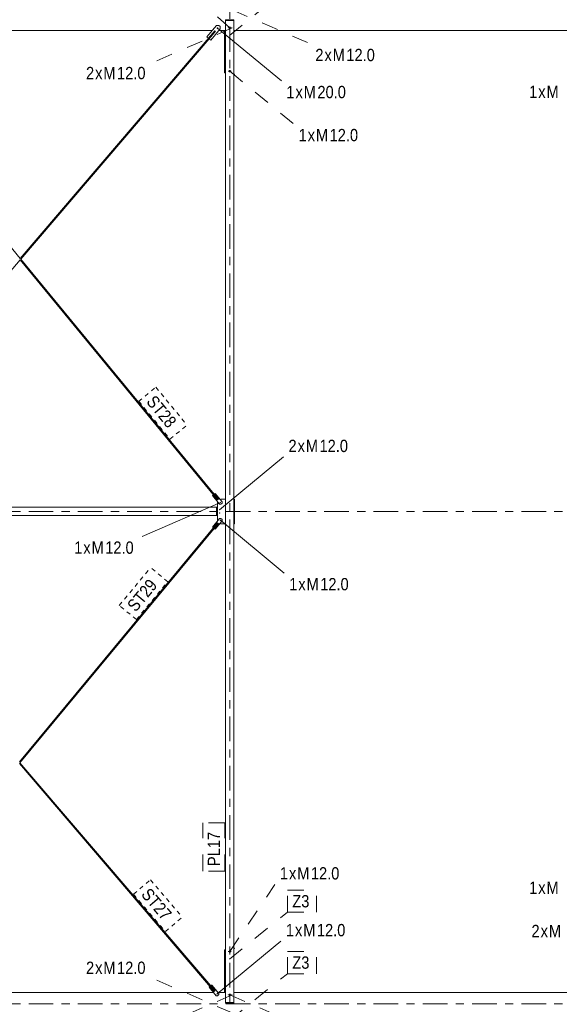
# Model space of a CAD drawing. Header units: millimetres. Extents: x -54 to 556, y -102 to 998.
# Tile 8 of 34: x 27 to 93, y 350 to 470. Entities that reach past the tile are written whole.
import ezdxf

# ---------------------------------------------------------------- set-up
doc = ezdxf.new("R2010")
doc.units = ezdxf.units.MM
for name, pattern in [('XKITLINE00', [0]), ('XKITLINE02', [4, 2, -2]), ('XKITLINE03', [6, 3, -1, 1, -1]), ('XKITLINE04', [3, 0.5, -0.5, 0.5, -0.5, 0.5, -0.5])]:
    doc.linetypes.add(name, pattern=pattern)
for name, color, linetype, lineweight in [('Element', 2, 'Continuous', 0), ('Spoina', 1, 'Continuous', 0), ('Znak elementu', 2, 'Continuous', 0), ('Znak śruby', 4, 'Continuous', 0), ('Śruba', 3, 'Continuous', 0)]:
    doc.layers.add(name, color=color, linetype=linetype, lineweight=lineweight)
doc.styles.add('ARIAL', font='ARIAL.TTF')

msp = doc.modelspace()

# ---------------------------------------------------------------- hatches: boundary and pattern name
at = {"layer": 'Śruba'}
for points in [[(51.10589792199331, 468.8552375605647), (51.10431406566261, 468.8445596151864), (51.10169173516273, 468.8340884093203), (51.09805618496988, 468.8239247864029), (51.09344242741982, 468.8141666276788), (51.08789489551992, 468.8049079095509), (51.0814670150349, 468.7962377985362), (51.07422068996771, 468.7882397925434), (51.06622570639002, 468.7809909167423), (51.05755906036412, 468.7745609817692), (51.04830421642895, 468.7690119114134), (51.03855030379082, 468.7643971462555), (51.02839125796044, 468.7607611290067), (51.01792491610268, 468.7581388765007), (51.00725207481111, 468.7565556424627), (50.99647551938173, 468.7560266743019), (50.9856990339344, 468.7565570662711), (50.975026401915, 468.7581417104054), (50.96456040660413, 468.7607653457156), (50.9544018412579, 468.7644027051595), (50.94464853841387, 468.7690187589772), (50.93539442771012, 468.7745690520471), (50.92672863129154, 468.7810001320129), (50.91873460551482, 468.7882500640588), (50.9114893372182, 468.7962490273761), (50.90506260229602, 468.8049199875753), (50.89951629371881, 468.8141794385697), (50.8949038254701, 468.8239382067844), (50.89126961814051, 468.8341023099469), (50.88864867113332, 468.8445738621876), (50.88706622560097, 468.8552520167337), (50.88653752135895, 468.86603393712), (50.88706765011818, 468.8768157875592), (50.88865150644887, 468.8874937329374), (50.89127383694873, 468.8979649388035), (50.89490938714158, 468.9081285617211), (50.89952314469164, 468.917886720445), (50.90507067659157, 468.9271454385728), (50.91149855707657, 468.9358155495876), (50.91874488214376, 468.9438135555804), (50.92673986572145, 468.9510624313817), (50.93540651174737, 468.9574923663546), (50.94466135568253, 468.9630414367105), (50.95441526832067, 468.9676562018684), (50.96457431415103, 468.9712922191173), (50.97504065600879, 468.9739144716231), (50.98571349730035, 468.9754977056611), (50.99649005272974, 468.976026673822), (51.00726653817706, 468.9754962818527), (51.01793917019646, 468.9739116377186), (51.02840516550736, 468.9712880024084), (51.03856373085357, 468.9676506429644), (51.0483170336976, 468.9630345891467), (51.05757114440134, 468.9574842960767), (51.06623694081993, 468.9510532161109), (51.07423096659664, 468.943803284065), (51.08147623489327, 468.9358043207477), (51.08790296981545, 468.9271333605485), (51.09344927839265, 468.9178739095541), (51.09806174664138, 468.9081151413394), (51.10169595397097, 468.8979510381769), (51.10431690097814, 468.8874794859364), (51.10589934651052, 468.87680133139), (51.10642805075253, 468.8660194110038)], [(51.32106029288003, 410.1931388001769), (51.32005283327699, 410.1863436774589), (51.31838451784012, 410.1796800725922), (51.3160714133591, 410.1732121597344), (51.3131357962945, 410.1670022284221), (51.30960593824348, 410.1611100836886), (51.30551583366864, 410.1555924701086), (51.30090487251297, 410.1505025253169), (51.29581746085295, 410.1458892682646), (51.29030259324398, 410.1417971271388), (51.28441338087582, 410.1382655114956), (51.27820654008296, 410.1353284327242), (51.27174184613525, 410.1330141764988), (51.26508155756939, 410.1313450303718), (51.2582898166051, 410.1303370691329), (51.25143203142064, 410.13), (51.2445742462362, 410.1303370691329), (51.23778250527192, 410.1313450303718), (51.23112221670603, 410.1330141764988), (51.22465752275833, 410.1353284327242), (51.21845068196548, 410.1382655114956), (51.21256146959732, 410.1417971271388), (51.20704660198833, 410.1458892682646), (51.20195919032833, 410.1505025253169), (51.19734822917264, 410.1555924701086), (51.19325812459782, 410.1611100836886), (51.18972826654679, 410.1670022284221), (51.1867926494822, 410.1732121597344), (51.18447954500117, 410.1796800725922), (51.18281122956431, 410.1863436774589), (51.18180376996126, 410.1931388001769), (51.18146686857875, 410.2), (51.18180376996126, 410.206861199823), (51.18281122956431, 410.2136563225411), (51.18447954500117, 410.2203199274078), (51.1867926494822, 410.2267878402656), (51.18972826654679, 410.2329977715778), (51.19325812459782, 410.2388899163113), (51.19734822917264, 410.2444075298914), (51.20195919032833, 410.249497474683), (51.20704660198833, 410.2541107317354), (51.21256146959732, 410.2582028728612), (51.21845068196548, 410.2617344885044), (51.22465752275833, 410.2646715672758), (51.23112221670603, 410.2669858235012), (51.23778250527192, 410.2686549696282), (51.2445742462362, 410.2696629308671), (51.25143203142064, 410.27), (51.2582898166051, 410.2696629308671), (51.26508155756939, 410.2686549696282), (51.27174184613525, 410.2669858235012), (51.27820654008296, 410.2646715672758), (51.28441338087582, 410.2617344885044), (51.29030259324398, 410.2582028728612), (51.29581746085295, 410.2541107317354), (51.30090487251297, 410.249497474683), (51.30551583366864, 410.2444075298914), (51.30960593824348, 410.2388899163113), (51.3131357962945, 410.2329977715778), (51.3160714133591, 410.2267878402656), (51.31838451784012, 410.2203199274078), (51.32005283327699, 410.2136563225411), (51.32106029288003, 410.206861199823), (51.32139719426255, 410.2)], [(51.40741031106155, 411.0806691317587), (51.40639062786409, 411.0738758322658), (51.40471032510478, 411.0672152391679), (51.40238558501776, 411.0607514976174), (51.39943879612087, 411.0545468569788), (51.39589833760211, 411.0486610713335), (51.39179830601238, 411.0431508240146), (51.3871781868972, 411.038069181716), (51.38208247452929, 411.0334650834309), (51.37656024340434, 411.0293828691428), (51.37066467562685, 411.0258618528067), (51.36445254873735, 411.0229359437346), (51.35798368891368, 411.0206333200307), (51.35132039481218, 411.0189761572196), (51.34452683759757, 411.0179804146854), (51.33766844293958, 411.0176556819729), (51.33081126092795, 411.0180050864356), (51.32402132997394, 411.0190252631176), (51.31736404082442, 411.0207063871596), (51.31090350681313, 411.0230322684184), (51.30470194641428, 411.0259805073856), (51.29881908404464, 411.0295227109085), (51.29331157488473, 411.033624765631), (51.28823245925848, 411.0382471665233), (51.28363065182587, 411.0433453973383), (51.27955047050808, 411.0488703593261), (51.27603120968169, 411.0547688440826), (51.27310676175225, 411.0609840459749), (51.270805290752, 411.0674561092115), (51.26914896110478, 411.0741227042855), (51.26815372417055, 411.0809196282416), (51.267829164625, 411.087781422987), (51.26817840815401, 411.0946420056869), (51.26919809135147, 411.1014353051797), (51.27087839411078, 411.1080958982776), (51.2732031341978, 411.1145596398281), (51.27614992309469, 411.1207642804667), (51.27969038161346, 411.126650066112), (51.2837904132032, 411.132160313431), (51.28841053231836, 411.1372419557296), (51.29350624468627, 411.1418460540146), (51.29902847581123, 411.1459282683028), (51.30492404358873, 411.1494492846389), (51.31113617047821, 411.1523751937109), (51.31760503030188, 411.1546778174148), (51.32426832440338, 411.1563349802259), (51.33106188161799, 411.1573307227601), (51.33792027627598, 411.1576554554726), (51.34477745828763, 411.15730605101), (51.35156738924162, 411.156285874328), (51.35822467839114, 411.1546047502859), (51.36468521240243, 411.1522788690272), (51.37088677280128, 411.1493306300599), (51.37676963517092, 411.145788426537), (51.38227714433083, 411.1416863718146), (51.38735625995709, 411.1370639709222), (51.39195806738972, 411.1319657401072), (51.39603824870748, 411.1264407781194), (51.39955750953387, 411.120542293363), (51.40248195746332, 411.1143270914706), (51.40478342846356, 411.107855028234), (51.40643975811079, 411.10118843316), (51.40743499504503, 411.0943915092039), (51.40775955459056, 411.0875297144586)], [(51.32106029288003, 409.793138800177), (51.32005283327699, 409.7863436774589), (51.31838451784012, 409.7796800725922), (51.3160714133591, 409.7732121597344), (51.3131357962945, 409.7670022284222), (51.30960593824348, 409.7611100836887), (51.30551583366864, 409.7555924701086), (51.30090487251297, 409.750502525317), (51.29581746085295, 409.7458892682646), (51.29030259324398, 409.7417971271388), (51.28441338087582, 409.7382655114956), (51.27820654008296, 409.7353284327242), (51.27174184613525, 409.7330141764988), (51.26508155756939, 409.7313450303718), (51.2582898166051, 409.7303370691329), (51.25143203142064, 409.73), (51.2445742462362, 409.7303370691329), (51.23778250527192, 409.7313450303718), (51.23112221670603, 409.7330141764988), (51.22465752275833, 409.7353284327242), (51.21845068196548, 409.7382655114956), (51.21256146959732, 409.7417971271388), (51.20704660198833, 409.7458892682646), (51.20195919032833, 409.750502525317), (51.19734822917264, 409.7555924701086), (51.19325812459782, 409.7611100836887), (51.18972826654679, 409.7670022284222), (51.1867926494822, 409.7732121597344), (51.18447954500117, 409.7796800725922), (51.18281122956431, 409.7863436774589), (51.18180376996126, 409.793138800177), (51.18146686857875, 409.8), (51.18180376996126, 409.8068611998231), (51.18281122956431, 409.8136563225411), (51.18447954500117, 409.8203199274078), (51.1867926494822, 409.8267878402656), (51.18972826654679, 409.8329977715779), (51.19325812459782, 409.8388899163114), (51.19734822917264, 409.8444075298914), (51.20195919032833, 409.8494974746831), (51.20704660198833, 409.8541107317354), (51.21256146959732, 409.8582028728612), (51.21845068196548, 409.8617344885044), (51.22465752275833, 409.8646715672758), (51.23112221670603, 409.8669858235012), (51.23778250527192, 409.8686549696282), (51.2445742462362, 409.8696629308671), (51.25143203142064, 409.87), (51.2582898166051, 409.8696629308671), (51.26508155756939, 409.8686549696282), (51.27174184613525, 409.8669858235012), (51.27820654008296, 409.8646715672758), (51.28441338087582, 409.8617344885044), (51.29030259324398, 409.8582028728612), (51.29581746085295, 409.8541107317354), (51.30090487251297, 409.8494974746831), (51.30551583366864, 409.8444075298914), (51.30960593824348, 409.8388899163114), (51.3131357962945, 409.8329977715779), (51.3160714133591, 409.8267878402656), (51.31838451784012, 409.8203199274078), (51.32005283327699, 409.8136563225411), (51.32106029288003, 409.8068611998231), (51.32139719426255, 409.8)], [(51.40878041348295, 408.9043828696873), (51.40778517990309, 408.8975859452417), (51.40612885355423, 408.8909193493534), (51.40382738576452, 408.8844472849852), (51.40090294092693, 408.8782320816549), (51.39738368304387, 408.872333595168), (51.39330350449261, 408.8668086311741), (51.38870169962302, 408.8617103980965), (51.38362258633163, 408.8570879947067), (51.37811507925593, 408.8529859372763), (51.37223221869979, 408.8494437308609), (51.36603065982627, 408.8464954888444), (51.3595701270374, 408.8441696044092), (51.35291283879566, 408.8424884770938), (51.34612290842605, 408.8414682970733), (51.33926572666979, 408.8411188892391), (51.3324073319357, 408.8414436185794), (51.32561377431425, 408.8424393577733), (51.31895047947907, 408.8440965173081), (51.31248161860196, 408.8463991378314), (51.3062694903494, 408.849325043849), (51.30037392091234, 408.8528460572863), (51.29485168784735, 408.8569282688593), (51.28975597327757, 408.8615323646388), (51.2851358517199, 408.8666140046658), (51.28103581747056, 408.8721242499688), (51.27749535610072, 408.8780100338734), (51.27454856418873, 408.884214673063), (51.27222382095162, 408.8906784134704), (51.27054351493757, 408.8973390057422), (51.26952382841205, 408.9041323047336), (51.26917458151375, 408.9109928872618), (51.26949913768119, 408.9178546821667), (51.27049437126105, 408.9246516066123), (51.27215069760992, 408.9313182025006), (51.27445216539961, 408.9377902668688), (51.27737661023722, 408.9440054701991), (51.28089586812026, 408.9499039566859), (51.28497604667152, 408.9554289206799), (51.28957785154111, 408.9605271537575), (51.2946569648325, 408.9651495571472), (51.3001644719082, 408.9692516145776), (51.30604733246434, 408.9727938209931), (51.31224889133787, 408.9757420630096), (51.31870942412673, 408.9780679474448), (51.32536671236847, 408.9797490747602), (51.33215664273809, 408.9807692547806), (51.33901382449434, 408.9811186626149), (51.34587221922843, 408.9807939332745), (51.35266577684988, 408.9797981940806), (51.35932907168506, 408.9781410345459), (51.36579793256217, 408.9758384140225), (51.37201006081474, 408.972912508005), (51.37790563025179, 408.9693914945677), (51.3834278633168, 408.9653092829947), (51.38852357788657, 408.9607051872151), (51.39314369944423, 408.9556235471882), (51.39724373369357, 408.9501133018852), (51.40078419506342, 408.9442275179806), (51.40373098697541, 408.938022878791), (51.40605573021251, 408.9315591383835), (51.40773603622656, 408.9248985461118), (51.40875572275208, 408.9181052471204), (51.40910496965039, 408.9112446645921)], [(51.00305512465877, 351.2031223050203), (51.00204790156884, 351.1963271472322), (51.0003798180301, 351.1896634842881), (50.99806693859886, 351.1831954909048), (50.99513153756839, 351.1769854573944), (50.99160188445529, 351.1710931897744), (50.98751197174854, 351.1655754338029), (50.98290118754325, 351.1604853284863), (50.97781393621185, 351.1558718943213), (50.97229921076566, 351.151779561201), (50.96641012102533, 351.1482477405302), (50.96020338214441, 351.1453104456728), (50.95373876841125, 351.1429959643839), (50.94707853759, 351.1413265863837), (50.94028683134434, 351.1403183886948), (50.93342905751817, 351.139981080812), (50.92657126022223, 351.1403179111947), (50.91977948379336, 351.1413256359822), (50.91311913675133, 351.1429945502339), (50.90665436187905, 351.1453085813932), (50.90044741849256, 351.148245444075), (50.89455808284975, 351.1517768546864), (50.88904307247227, 351.1558688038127), (50.88395549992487, 351.1604818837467), (50.87934436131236, 351.1655716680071), (50.87525406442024, 351.1710891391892), (50.8717240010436, 351.1769811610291), (50.86878816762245, 351.1831909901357), (50.86647483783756, 351.18965882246), (50.86480629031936, 351.1963223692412), (50.86379859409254, 351.203117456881), (50.86346145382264, 351.2099786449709), (50.86379811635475, 351.2168398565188), (50.86480533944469, 351.2236350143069), (50.86647342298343, 351.230298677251), (50.86878630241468, 351.2367666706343), (50.87172170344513, 351.2429767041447), (50.87525135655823, 351.2488689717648), (50.87934126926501, 351.2543867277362), (50.88395205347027, 351.2594768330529), (50.88903930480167, 351.2640902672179), (50.89455403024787, 351.2681826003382), (50.9004431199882, 351.271714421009), (50.90664985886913, 351.2746517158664), (50.91311447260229, 351.2769661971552), (50.91977470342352, 351.2786355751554), (50.92656640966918, 351.2796437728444), (50.93342418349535, 351.2799810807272), (50.9402819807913, 351.2796442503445), (50.94707375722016, 351.278636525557), (50.95373410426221, 351.2769676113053), (50.96019887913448, 351.274653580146), (50.96640582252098, 351.2717167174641), (50.97229515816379, 351.2681853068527), (50.97781016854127, 351.2640933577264), (50.98289774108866, 351.2594802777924), (50.98750887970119, 351.254390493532), (50.9915991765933, 351.24887302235), (50.99512923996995, 351.2429810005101), (50.99806507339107, 351.2367711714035), (51.00037840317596, 351.2303033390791), (51.00204695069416, 351.2236397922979), (51.00305464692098, 351.2168447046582), (51.00339178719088, 351.2099835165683)]]:
    msp.add_hatch(color=256, dxfattribs=at).paths.add_polyline_path(points, flags=17)

# ---------------------------------------------------------------- linework, layer by layer
at = {"layer": 'Element', "linetype": 'XKITLINE00', "lineweight": 0}
for p, q in [((49.68929566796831, 467.8133400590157), (50.85841684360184, 469.1814754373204)), ((50.85841684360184, 469.1814754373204), (51.14025858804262, 469.2035234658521)), ((51.14530539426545, 469.2035231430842), (51.14025858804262, 469.2035234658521)), ((51.14025858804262, 469.2035234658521), (51.30736527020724, 469.0605825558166)), ((51.31241207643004, 469.0605822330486), (51.14530539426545, 469.2035231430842)), ((51.31241207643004, 469.0605822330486), (51.30736527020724, 469.0605825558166)), ((51.30736527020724, 469.0605825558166), (51.32940231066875, 468.7786004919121)), ((51.33444911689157, 468.7786001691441), (51.31241207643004, 469.0605822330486)), ((51.97076619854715, 350.1800000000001), (51.97076619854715, 469.8199999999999)), ((52.97026855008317, 469.8199999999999), (51.97076619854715, 469.8199999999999)), ((52.9996048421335, 469.8999999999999), (51.97171253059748, 469.8999999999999)), ((51.97171253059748, 469.8199999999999), (51.97171253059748, 469.8999999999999)), ((52.97026855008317, 350.1800000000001), (52.97026855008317, 469.8199999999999)), ((52.97279210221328, 469.8199999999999), (52.97026855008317, 469.8199999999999)), ((52.9712148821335, 469.8199999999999), (52.9712148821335, 469.8999999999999)), ((52.9996048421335, 469.8199999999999), (52.9712148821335, 469.8199999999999)), ((52.97279210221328, 350.1800000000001), (52.97279210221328, 469.8199999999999)), ((52.99802762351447, 350.1800000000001), (52.99802762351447, 469.8199999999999)), ((52.99802762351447, 469.8199999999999), (53.0005511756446, 469.8199999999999)), ((52.9996048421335, 469.8199999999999), (52.9996048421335, 469.8999999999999)), ((53.0005511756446, 350.1800000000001), (53.0005511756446, 469.8199999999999)), ((4.278868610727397, 468.6000000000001), (50.36152504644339, 468.6000000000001)), ((26.95061795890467, 440.8152263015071), (4.687093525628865, 467.8661614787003)), ((26.94983959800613, 440.8143154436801), (50.66061791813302, 468.5612745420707)), ((49.87921980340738, 467.6508812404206), (49.68929566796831, 467.8133400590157)), ((50.6586340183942, 468.5629715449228), (49.87921980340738, 467.6508812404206)), ((49.97035681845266, 467.5729238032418), (50.74977099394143, 468.4850141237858)), ((51.32940231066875, 468.7786004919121), (50.16028109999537, 467.410465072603)), ((51.33444911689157, 468.7786001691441), (50.16532790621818, 467.4104647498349)), ((50.74977099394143, 468.4850141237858), (50.6586340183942, 468.5629715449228)), ((51.18183435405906, 468.6000000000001), (51.97076619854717, 468.6000000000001)), ((51.33444911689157, 468.7786001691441), (51.32940231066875, 468.7786004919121)), ((51.84030766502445, 463.421169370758), (51.84030766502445, 468.6000000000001)), ((53.00054635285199, 468.6000000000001), (104.4699661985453, 468.6000000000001)), ((27.02805879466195, 440.7211341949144), (49.97239363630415, 467.5711815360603)), ((49.87921980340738, 467.6508812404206), (49.88265400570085, 467.6508810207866)), ((50.16028109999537, 467.410465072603), (49.97035681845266, 467.5729238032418)), ((50.16532790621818, 467.4104647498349), (50.16028109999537, 467.410465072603)), ((51.97076619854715, 463.421169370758), (51.84030766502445, 463.421169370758)), ((51.95030773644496, 463.2711687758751), (51.97076619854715, 463.2711687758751)), ((51.95030773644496, 463.2111687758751), (51.95030773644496, 463.2711687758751)), ((51.95030773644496, 463.2111687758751), (51.97076619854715, 463.2111687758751)), ((53.0005511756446, 463.2711687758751), (53.05030762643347, 463.2711687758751)), ((53.0005511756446, 463.2111687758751), (53.05030762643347, 463.2111687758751)), ((53.05030762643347, 463.2111687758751), (53.05030762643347, 463.2711687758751)), ((2.725576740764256, 412.2817482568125), (26.94889064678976, 440.6284896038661)), ((51.00651605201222, 411.3976610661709), (26.94811645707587, 440.6294302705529)), ((50.5908566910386, 412.091536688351), (27.02805785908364, 440.7211342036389)), ((50.38159205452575, 411.9191363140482), (50.4973299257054, 412.0144856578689)), ((51.23930940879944, 410.8769807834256), (50.38159205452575, 411.9191363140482)), ((50.4973299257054, 412.0144856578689), (50.4988574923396, 412.0144829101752)), ((50.4973299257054, 412.0144856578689), (51.00560685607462, 411.3969120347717)), ((50.58989332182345, 412.0907430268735), (50.70563120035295, 412.186092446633)), ((51.09817029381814, 411.4731694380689), (50.58989332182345, 412.0907430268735)), ((50.70877913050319, 412.1860867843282), (50.70563120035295, 412.186092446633)), ((50.70563120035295, 412.186092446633), (51.56334852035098, 411.1439369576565)), ((51.56649645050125, 411.1439312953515), (50.70877913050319, 412.1860867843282)), ((51.00560685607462, 411.3969120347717), (51.09817029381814, 411.4731694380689)), ((51.03302415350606, 411.419499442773), (51.05269736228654, 411.435966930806)), ((51.05269736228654, 411.435966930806), (51.07043300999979, 411.4503183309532)), ((51.33121220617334, 411.4298094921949), (51.40137139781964, 411.5000033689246)), ((51.40137139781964, 411.5000033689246), (51.97076619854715, 411.5000033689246)), ((53.00055093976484, 411.5000033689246), (53.05059161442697, 411.5000033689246)), ((53.0543635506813, 411.5000033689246), (53.05059161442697, 411.5000033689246)), ((53.05059161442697, 411.5000033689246), (53.0505916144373, 408.5000033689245)), ((53.0543635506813, 411.5000033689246), (53.05436355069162, 408.5000033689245)), ((2.789092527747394, 410.5), (50.85153712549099, 410.5)), ((50.85153712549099, 410.5), (50.85153712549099, 409.5)), ((50.90539802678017, 410.5), (50.85153712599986, 410.5)), ((50.85153712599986, 409.5), (50.85153712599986, 410.5)), ((50.89151721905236, 409.5), (50.89151721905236, 410.5)), ((50.90539802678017, 409.5), (50.90539802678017, 410.5)), ((50.92306241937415, 410.5), (50.90539802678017, 410.5)), ((50.90539786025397, 410.4799999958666), (51.00156905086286, 410.4799999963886)), ((50.90918345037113, 410.4799999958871), (50.90918345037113, 410.5)), ((50.92306241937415, 410.4799999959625), (50.92306241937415, 410.5)), ((51.00156905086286, 411.1000033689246), (51.03128655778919, 411.1297355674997)), ((51.00156905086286, 408.9000033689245), (51.00156905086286, 411.1000033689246)), ((51.38000258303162, 410.8633503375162), (51.23930940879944, 410.8769807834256)), ((51.54972457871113, 411.0031739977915), (51.38000258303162, 410.8633503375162)), ((51.38000258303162, 410.8633503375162), (51.38315051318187, 410.8633446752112)), ((51.38315051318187, 410.8633446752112), (51.55287250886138, 411.0031683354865)), ((51.56334852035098, 411.1439369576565), (51.54972457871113, 411.0031739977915)), ((51.55287250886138, 411.0031683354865), (51.54972457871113, 411.0031739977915)), ((51.55287250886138, 411.0031683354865), (51.56649645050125, 411.1439312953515)), ((51.56649645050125, 411.1439312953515), (51.56334852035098, 411.1439369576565)), ((2.789092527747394, 409.5), (50.85153712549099, 409.5)), ((50.38011924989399, 408.0828936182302), (51.24137134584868, 409.122126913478)), ((50.90539802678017, 409.5), (50.85153712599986, 409.5)), ((50.90539786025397, 409.5200000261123), (51.00156905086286, 409.5200000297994)), ((50.90539802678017, 409.5), (50.92306241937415, 409.5)), ((50.90918345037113, 409.5), (50.90918345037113, 409.5200000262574)), ((50.92306241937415, 409.5), (50.92306241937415, 409.5200000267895)), ((51.24137134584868, 409.122126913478), (51.38211000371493, 409.1352789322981)), ((51.38525797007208, 409.1352845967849), (51.38211000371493, 409.1352789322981)), ((51.38211000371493, 409.1352789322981), (51.55135537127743, 408.9948796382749)), ((51.55450333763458, 408.9948853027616), (51.38525797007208, 409.1352845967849)), ((52.99287238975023, 410.0400033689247), (52.97279210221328, 410.0400033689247)), ((52.97279210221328, 409.9600033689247), (52.99287238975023, 409.9600033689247)), ((52.99287238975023, 409.9600033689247), (52.99287238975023, 410.0400033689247)), ((26.8634758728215, 379.4695912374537), (51.00680798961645, 408.6022434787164)), ((26.94337077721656, 379.3779366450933), (50.58879410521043, 407.909785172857)), ((50.49553251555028, 407.9871513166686), (50.38011924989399, 408.0828936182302)), ((51.00590418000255, 408.6029932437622), (50.49553251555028, 407.9871513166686)), ((50.49553251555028, 407.9871513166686), (50.49706028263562, 407.9871540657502)), ((50.58783569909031, 407.9105802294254), (51.09820732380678, 408.5264221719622)), ((50.70324897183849, 407.8148378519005), (50.58783569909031, 407.9105802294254)), ((51.56450112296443, 408.8540711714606), (50.70324897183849, 407.8148378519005)), ((51.56764908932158, 408.8540768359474), (50.70639693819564, 407.8148435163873)), ((51.03203136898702, 408.8695259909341), (51.00156905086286, 408.9000033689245)), ((51.09820732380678, 408.5264221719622), (51.00590418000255, 408.6029932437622)), ((51.05285831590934, 408.5637802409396), (51.03325044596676, 408.5803078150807)), ((51.07054357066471, 408.5493709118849), (51.05285831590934, 408.5637802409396)), ((51.40137139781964, 408.5000033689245), (51.33185457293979, 408.5695545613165)), ((51.40137139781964, 408.5000033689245), (51.97076619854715, 408.5000033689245)), ((51.55450333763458, 408.9948853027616), (51.55135537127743, 408.9948796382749)), ((51.55135537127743, 408.9948796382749), (51.56450112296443, 408.8540711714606)), ((51.56764908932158, 408.8540768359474), (51.55450333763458, 408.9948853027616)), ((51.56764908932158, 408.8540768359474), (51.56450112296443, 408.8540711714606)), ((53.00055093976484, 408.5000033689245), (53.0505916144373, 408.5000033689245)), ((53.05436355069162, 408.5000033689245), (53.0505916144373, 408.5000033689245)), ((50.70639693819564, 407.8148435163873), (50.70324897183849, 407.8148378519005)), ((50.59646684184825, 351.5137966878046), (26.86490722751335, 379.2850745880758)), ((50.16804731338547, 352.19985952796), (26.94339900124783, 379.3779368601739)), ((51.84030766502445, 351.4000000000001), (51.84030766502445, 356.5788311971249)), ((51.84030766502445, 356.5788311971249), (51.97076619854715, 356.5788311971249)), ((51.95030773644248, 356.7887611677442), (51.97076619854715, 356.7887611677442)), ((51.95030773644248, 356.7287611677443), (51.95030773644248, 356.7887611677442)), ((51.95030773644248, 356.7287611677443), (51.97076619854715, 356.7287611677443)), ((53.0005511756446, 356.7887611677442), (53.05030762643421, 356.7887611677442)), ((53.0005511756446, 356.7287611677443), (53.05030762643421, 356.7287611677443)), ((53.05030762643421, 356.7287611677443), (53.05030762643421, 356.7887611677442)), ((53.00055012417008, 353.4938765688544), (53.00071179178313, 353.4938730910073)), ((53.00081544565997, 352.2821271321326), (53.00071149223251, 353.4973756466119)), ((49.96201338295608, 352.0236207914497), (50.07596796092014, 352.121096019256)), ((50.83885432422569, 350.9975192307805), (49.96201338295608, 352.0236207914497)), ((50.07596796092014, 352.121096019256), (50.0775071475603, 352.1210960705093)), ((50.07596796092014, 352.121096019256), (50.59557738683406, 351.5130358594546)), ((50.16710579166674, 352.199054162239), (50.28106037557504, 352.296529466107)), ((50.68671523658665, 351.5909940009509), (50.16710579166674, 352.199054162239)), ((50.28421471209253, 352.2965295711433), (50.28106037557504, 352.296529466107)), ((50.28106037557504, 352.296529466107), (51.15790126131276, 351.2704279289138)), ((51.16105559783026, 351.27042803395), (50.28421471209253, 352.2965295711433)), ((50.59557738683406, 351.5130358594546), (50.68671523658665, 351.5909940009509)), ((50.62307173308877, 351.536554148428), (50.64193193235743, 351.5529499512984)), ((50.64193193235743, 351.5529499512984), (50.65897273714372, 351.5672634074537)), ((53.00055012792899, 352.2821328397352), (53.00081544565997, 352.2821271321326)), ((3.953281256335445, 351.4000000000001), (50.49491993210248, 351.4000000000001)), ((50.97977519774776, 350.9864952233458), (50.83885432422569, 350.9975192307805)), ((51.14688274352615, 351.1294368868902), (50.97977519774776, 350.9864952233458)), ((50.97977519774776, 350.9864952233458), (50.98292953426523, 350.9864953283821)), ((50.98292953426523, 350.9864953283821), (51.15003708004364, 351.1294369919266)), ((51.0503346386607, 351.4000000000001), (51.97076619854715, 351.4000000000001)), ((51.15790126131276, 351.2704279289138), (51.14688274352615, 351.1294368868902)), ((51.15003708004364, 351.1294369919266), (51.14688274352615, 351.1294368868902)), ((51.15003708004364, 351.1294369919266), (51.16105559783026, 351.27042803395)), ((51.16105559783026, 351.27042803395), (51.15790126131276, 351.2704279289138)), ((53.00054635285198, 351.4000000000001), (104.4699661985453, 351.4000000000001)), ((51.97076619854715, 350.1800000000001), (52.97026855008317, 350.1800000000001)), ((51.97171253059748, 350.1000000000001), (51.97171253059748, 350.1800000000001)), ((52.9996048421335, 350.1000000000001), (51.97171253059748, 350.1000000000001)), ((52.97026855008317, 350.1800000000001), (52.97279210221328, 350.1800000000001)), ((52.9996048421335, 350.1800000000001), (52.9712148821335, 350.1800000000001)), ((52.9712148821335, 350.1000000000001), (52.9712148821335, 350.1800000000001)), ((52.99802762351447, 350.1800000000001), (53.0005511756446, 350.1800000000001)), ((52.9996048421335, 350.1000000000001), (52.9996048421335, 350.1800000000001))]:
    msp.add_line(p, q, dxfattribs=at)
at = {"layer": 'Spoina', "linetype": 'XKITLINE03', "lineweight": 0}
for p, q in [((52.5, -20), (52.5, 960)), ((-20, 410), (439.9999560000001, 410)), ((-20, 350), (439.9999560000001, 350))]:
    msp.add_line(p, q, dxfattribs=at)
at = {"layer": 'Znak elementu', "linetype": 'XKITLINE02', "lineweight": 0}
for p, q in [((52.43540766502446, 467.9612937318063), (59.50640766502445, 473.6822937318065)), ((49.2003076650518, 366.1887611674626), (49.2003076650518, 372.0608803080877)), ((51.90030766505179, 372.0608803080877), (49.2003076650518, 372.0608803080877)), ((51.90030766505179, 366.1887611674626), (51.90030766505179, 372.0608803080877)), ((51.90030766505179, 366.1887611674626), (49.2003076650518, 366.1887611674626)), ((59.50640766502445, 363.8611251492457), (63.04063618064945, 363.8611251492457)), ((59.50640766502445, 361.1611251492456), (59.50640766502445, 363.8611251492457)), ((63.04063618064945, 361.1611251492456), (63.04063618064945, 363.8611251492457)), ((52.43540766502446, 355.4401251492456), (59.50640766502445, 361.1611251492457)), ((59.50640766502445, 361.1611251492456), (63.04063618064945, 361.1611251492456)), ((59.50640766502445, 356.3822937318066), (63.04063618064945, 356.3822937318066)), ((59.50640766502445, 353.6822937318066), (59.50640766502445, 356.3822937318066)), ((63.04063618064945, 353.6822937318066), (63.04063618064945, 356.3822937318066)), ((52.43540766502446, 347.9612937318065), (59.50640766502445, 353.6822937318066)), ((59.50640766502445, 353.6822937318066), (63.04063618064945, 353.6822937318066))]:
    msp.add_line(p, q, dxfattribs=at)
at = {"layer": 'Znak elementu', "linetype": 'XKITLINE04', "lineweight": 0}
for p, q in [((41.40261811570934, 423.4129201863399), (43.48734838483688, 425.1286998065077)), ((43.48734838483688, 425.1286998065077), (47.28827684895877, 420.5104431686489)), ((41.40261811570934, 423.4129201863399), (45.20354657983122, 418.7946635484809)), ((45.20354657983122, 418.7946635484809), (47.28827684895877, 420.5104431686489)), ((39.03686667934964, 398.5467332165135), (42.85346550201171, 403.1520480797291)), ((44.93235371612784, 401.4291946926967), (42.85346550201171, 403.1520480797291)), ((41.11575489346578, 396.8238798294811), (44.93235371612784, 401.4291946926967)), ((41.11575489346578, 396.8238798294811), (39.03686667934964, 398.5467332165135)), ((40.77196681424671, 363.3493226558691), (42.82460120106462, 365.1033728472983)), ((42.82460120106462, 365.1033728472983), (46.71030961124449, 360.5562175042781)), ((40.77196681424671, 363.3493226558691), (44.65767522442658, 358.8021673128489)), ((44.65767522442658, 358.8021673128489), (46.71030961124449, 360.5562175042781))]:
    msp.add_line(p, q, dxfattribs=at)
at = {"layer": 'Znak śruby', "linetype": 'XKITLINE02', "lineweight": 0}
for p, q in [((52.48810766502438, 468.8999992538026), (42.96210766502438, 477.5166441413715)), ((52.77946620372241, 471.099995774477), (62.3054662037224, 466.9499957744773)), ((52.77946620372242, 468.900004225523), (43.25346620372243, 464.750004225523)), ((52.48530766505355, 463.6211687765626), (60.26340766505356, 457.1930687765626)), ((52.48530766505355, 356.3788312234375), (57.98530766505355, 364.5548312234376)), ((52.77946620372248, 348.9000042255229), (43.25346620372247, 353.050004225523)), ((52.77946620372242, 351.0999957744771), (43.25346620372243, 346.9499957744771)), ((52.48810766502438, 351.1000007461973), (62.01410766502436, 346.9500007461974))]:
    msp.add_line(p, q, dxfattribs=at)
at = {"layer": 'Znak śruby', "linetype": 'XKITLINE00', "lineweight": 0}
for p, q in [((51.00153370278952, 468.8660263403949), (58.7796337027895, 462.4379263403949)), ((51.2552202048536, 410.2), (59.03332020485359, 416.6280999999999)), ((51.3412577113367, 411.0876493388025), (41.8152577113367, 406.9376493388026)), ((51.34260317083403, 408.9111250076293), (59.12070317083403, 402.4830250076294)), ((50.93752947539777, 351.2099812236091), (58.71562947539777, 357.6380812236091))]:
    msp.add_line(p, q, dxfattribs=at)
at = {"layer": 'Śruba', "linetype": 'XKITLINE00', "lineweight": 0}
for p, q in [((50.99207092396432, 468.8660269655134), (51.01099648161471, 468.8660257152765)), ((51.33496185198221, 411.0876606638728), (51.34755357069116, 411.0876380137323)), ((51.26231787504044, 410.2), (51.24812253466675, 410.2)), ((51.26231787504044, 409.8), (51.24812253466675, 409.8)), ((51.33630723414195, 408.9111136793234), (51.34889910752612, 408.9111363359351)), ((50.93043220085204, 351.2099809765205), (50.94462674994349, 351.2099814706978))]:
    msp.add_line(p, q, dxfattribs=at)
at = {"layer": 'Śruba', "linetype": 'XKITLINE02', "lineweight": 0}
for p, q in [((52.2244488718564, 468.8999967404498), (52.21503508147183, 468.8999925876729)), ((52.28810766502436, 468.8999992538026), (52.68810766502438, 468.8999992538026)), ((52.41030766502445, 468.9699992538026), (52.44030766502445, 468.9699992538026)), ((52.41030766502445, 468.8299992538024), (52.44030766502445, 468.8299992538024)), ((52.44593749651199, 468.9699992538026), (52.56593749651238, 468.9699992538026)), ((52.44593749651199, 468.8299992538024), (52.56593749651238, 468.8299992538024)), ((52.78417309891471, 468.9000063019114), (52.77475930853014, 468.9000021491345)), ((52.66030766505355, 463.6211687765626), (52.31030766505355, 463.6211687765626)), ((52.44030766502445, 463.6911687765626), (52.41030766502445, 463.6911687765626)), ((52.44030766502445, 463.5511687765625), (52.41030766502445, 463.5511687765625)), ((52.56030766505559, 463.6911687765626), (52.44030766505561, 463.6911687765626)), ((52.56030766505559, 463.5511687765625), (52.44030766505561, 463.5511687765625)), ((52.66030766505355, 356.3788312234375), (52.31030766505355, 356.3788312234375)), ((52.44030766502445, 356.4488312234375), (52.41030766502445, 356.4488312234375)), ((52.44030766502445, 356.3088312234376), (52.41030766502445, 356.3088312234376)), ((52.56030766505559, 356.4488312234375), (52.44030766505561, 356.4488312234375)), ((52.56030766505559, 356.3088312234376), (52.44030766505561, 356.3088312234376)), ((52.2244488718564, 351.1000032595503), (52.21503508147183, 351.1000074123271)), ((52.28810766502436, 351.1000007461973), (52.68810766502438, 351.1000007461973)), ((52.41030766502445, 351.1700007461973), (52.44030766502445, 351.1700007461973)), ((52.41030766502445, 351.0300007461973), (52.44030766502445, 351.0300007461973)), ((52.44593749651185, 351.1700007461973), (52.56593749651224, 351.1700007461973)), ((52.44593749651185, 351.0300007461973), (52.56593749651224, 351.0300007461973)), ((52.78417309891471, 351.0999936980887), (52.77475930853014, 351.0999978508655))]:
    msp.add_line(p, q, dxfattribs=at)

# ---------------------------------------------------------------- texts
at = {"layer": 'Znak elementu', "style": 'ARIAL', "width": 0.85}
for s, rotation, p in [('ST28', -50.54633668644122, (42.2471758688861, 423.3309311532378)), ('ST29', 50.35153103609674, (41.03663604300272, 397.668711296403)), ('PL17', 90.0002104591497, (51.3003076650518, 366.7887611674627)), ('ST27', -49.4863647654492, (41.61789672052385, 363.2829706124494))]:
    msp.add_text(s, height=1.5, rotation=rotation, dxfattribs=at).set_placement(p)
for p in [(60.10640766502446, 361.7611251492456), (60.10640766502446, 354.2822937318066)]:
    msp.add_text('Z3', height=1.5, dxfattribs=at).set_placement(p)
at = {"layer": 'Znak śruby', "style": 'ARIAL', "width": 0.85}
for s, p in [('2', (62.9054662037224, 464.849995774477)), ('x', (64.0180150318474, 464.849995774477)), ('M', (65.0185033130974, 464.849995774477)), ('12.0', (66.6847630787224, 464.849995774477)), ('2', (34.98061464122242, 462.650004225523)), ('x', (36.09316346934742, 462.650004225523)), ('M', (37.09365175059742, 462.650004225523)), ('12.0', (38.75991151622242, 462.650004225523)), ('1', (59.37963370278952, 460.3379263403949)), ('M', (61.4926708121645, 460.3379263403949)), ('20.0', (63.1589305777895, 460.3379263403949)), ('1', (88.93675610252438, 460.3718992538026)), ('M', (91.04979321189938, 460.3718992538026)), ('x', (60.4921825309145, 460.3379263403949)), ('x', (90.04930493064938, 460.3718992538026)), ('1', (60.86340766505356, 455.0930687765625)), ('x', (61.97595649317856, 455.0930687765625)), ('M', (62.97644477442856, 455.0930687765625)), ('12.0', (64.64270454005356, 455.0930687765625)), ('2', (59.63332020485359, 417.2281)), ('M', (61.74635731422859, 417.2281)), ('12.0', (63.41261707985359, 417.2281)), ('x', (60.74586903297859, 417.2281)), ('1', (33.5424061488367, 404.8376493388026)), ('x', (34.6549549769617, 404.8376493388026)), ('M', (35.6554432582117, 404.8376493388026)), ('12.0', (37.3217030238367, 404.8376493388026)), ('1', (59.72070317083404, 400.3830250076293)), ('M', (61.83374028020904, 400.3830250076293)), ('12.0', (63.50000004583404, 400.3830250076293)), ('x', (60.83325199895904, 400.3830250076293)), ('1', (58.58530766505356, 365.1548312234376)), ('x', (59.69785649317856, 365.1548312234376)), ('M', (60.69834477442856, 365.1548312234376)), ('12.0', (62.36460454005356, 365.1548312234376)), ('1', (88.93355610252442, 363.4069312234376)), ('M', (91.04659321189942, 363.4069312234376)), ('x', (90.04610493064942, 363.4069312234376)), ('1', (59.31562947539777, 358.2380812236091)), ('x', (60.42817830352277, 358.2380812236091)), ('M', (61.42866658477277, 358.2380812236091)), ('12.0', (63.09492635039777, 358.2380812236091)), ('2', (89.22771464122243, 358.128095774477)), ('x', (90.34026346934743, 358.128095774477)), ('M', (91.34075175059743, 358.128095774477)), ('2', (34.98061464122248, 353.6500042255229)), ('M', (37.09365175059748, 353.6500042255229)), ('12.0', (38.75991151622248, 353.6500042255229)), ('x', (36.09316346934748, 353.6500042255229))]:
    msp.add_text(s, height=1.5, dxfattribs=at).set_placement(p)

doc.saveas('drawing.dxf')
